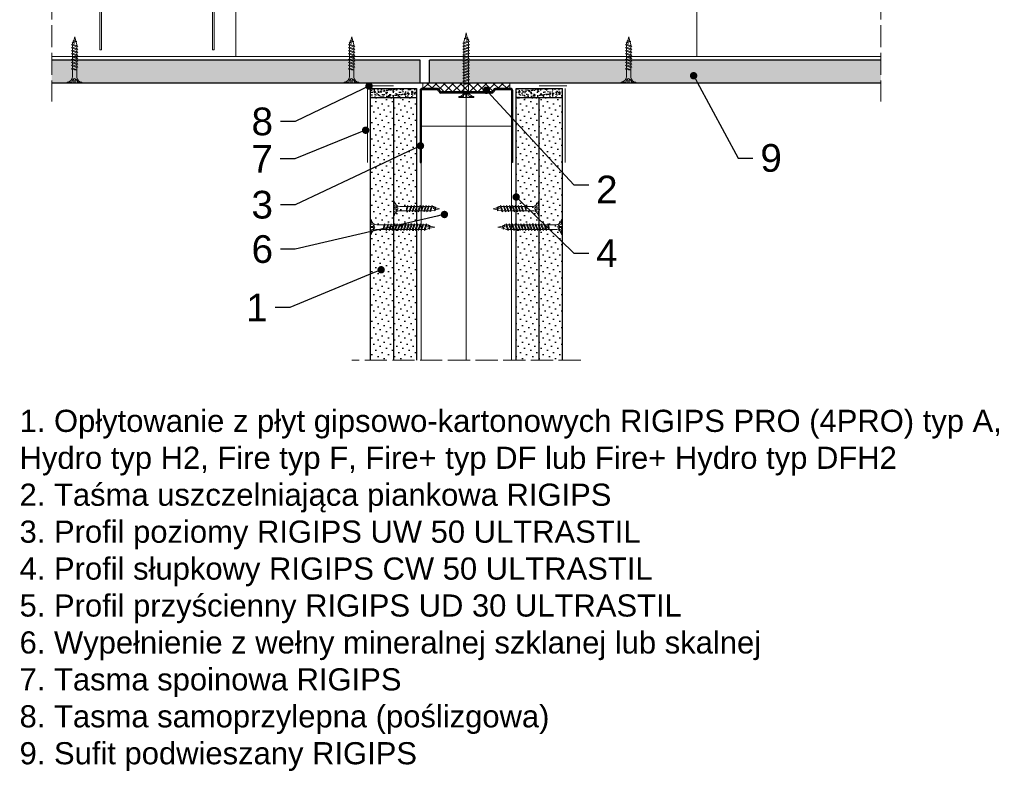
# Model space of a CAD drawing. Header units: millimetres. Extents: x -286 to 2487, y 401 to 2796.
# Tile 1 of 12: x -258 to 275, y 401 to 808. Entities that reach past the tile are written whole.
import ezdxf
from ezdxf import colors
from ezdxf.entities.mleader import LeaderData, LeaderLine
from ezdxf.math import Vec2, Vec3

# ---------------------------------------------------------------- set-up
doc = ezdxf.new("R2010")
doc.units = ezdxf.units.MM
doc.linetypes.add('ACAD_ISO02W100', pattern=[15, 12, -3])
for name, color, linetype, lineweight in [('_ISOVER WELNA', 7, 'BATTING', 9), ('_RIGIPS AKCESORIA', 7, 'Continuous', 18), ('_RIGIPS G-K', 7, 'Continuous', 25), ('_RIGIPS PROFIL', 7, 'Continuous', 18), ('KRESKOWANIE', 7, 'Continuous', 9), ('PRZERYWANA', 7, 'ACAD_ISO02W100', 9)]:
    doc.layers.add(name, color=color, linetype=linetype, lineweight=lineweight)
doc.styles.get("Standard").update_dxf_attribs({"font": 'arial.ttf'})
doc.linetypes.add('BATTING', pattern='A,0.00254,-2.54,[134,ltypeshp.shx,S=2.54,R=0,X=-2.54,Y=0],-5.08,[134,ltypeshp.shx,S=2.54,R=180,X=2.54,Y=0],-2.54', length=10.16254)
pattern_1 = [(225, (-2291.1555, -235.262), (1.122532, -3.367596), [0, -3.175])]
pattern_2 = [(225, (-2294.1555, -235.262), (1.122532, -3.367596), [0, -3.175])]

# ---------------------------------------------------------------- blocks, each defined once
blk = doc.blocks.new('TN 25')
at = {"layer": '_RIGIPS AKCESORIA'}
for p, q in [((0, -0.84), (0, 7.16)), ((0, 7.16), (0.46, 7.16)), ((0.46, 7.16), (0.46, 4.78)), ((0.46, 4.78), (0, 4.78)), ((0, 3.5), (1.77, 3.5)), ((0, 2.83), (1.77, 2.83)), ((0.46, 1.64), (0, 1.64)), ((0.46, -0.84), (0.46, 1.64)), ((1.77, 3.5), (1.77, 4.2)), ((1.77, 2.83), (1.77, 2.18)), ((3.02, 4.46), (8.47, 4.46)), ((7.49, 2.01), (3.55, 2.01)), ((7.12, 4.46), (7.12, 3.18)), ((8.03, 2.01), (7.12, 4.46)), ((7.12, 3.18), (7.65, 1.53)), ((7.65, 1.53), (8.03, 2.01)), ((9.41, 2.01), (8.03, 2.01)), ((8.47, 4.46), (8.79, 5)), ((9.61, 1.51), (8.47, 4.46)), ((8.79, 5), (9.93, 2.01)), ((9, 4.46), (10.1, 4.46)), ((9.93, 2.01), (9.61, 1.51)), ((11.04, 2.01), (9.93, 2.01)), ((10.1, 4.46), (10.41, 5)), ((11.23, 1.51), (10.1, 4.46)), ((10.41, 5), (11.56, 2.01)), ((10.62, 4.46), (11.67, 4.46)), ((11.56, 2.01), (11.23, 1.51)), ((12.61, 2.01), (11.56, 2.01)), ((11.67, 4.46), (11.99, 5)), ((12.81, 1.51), (11.67, 4.46)), ((11.99, 5), (13.14, 2.01)), ((12.2, 4.46), (13.21, 4.46)), ((13.14, 2.01), (12.81, 1.51)), ((14.15, 2.01), (13.14, 2.01)), ((13.21, 4.46), (13.52, 5)), ((14.34, 1.51), (13.21, 4.46)), ((13.52, 5), (14.67, 2.01)), ((13.73, 4.46), (14.8, 4.46)), ((14.67, 2.01), (14.34, 1.51)), ((15.74, 2.01), (14.67, 2.01)), ((14.8, 4.46), (15.12, 5)), ((15.94, 1.51), (14.8, 4.46)), ((15.12, 5), (16.26, 2.01)), ((15.33, 4.46), (16.42, 4.46)), ((16.26, 2.01), (15.94, 1.51)), ((17.36, 2.01), (16.26, 2.01)), ((16.42, 4.46), (16.73, 5)), ((17.55, 1.51), (16.42, 4.46)), ((16.73, 5), (17.88, 2.01)), ((16.94, 4.46), (17.99, 4.46)), ((17.88, 2.01), (17.55, 1.51)), ((18.93, 2.01), (17.88, 2.01)), ((17.99, 4.46), (18.31, 5)), ((19.13, 1.51), (17.99, 4.46)), ((18.31, 5), (19.45, 2.01)), ((18.52, 4.46), (19.68, 4.46)), ((19.45, 2.01), (19.13, 1.51)), ((19.45, 2.01), (20.62, 2.01)), ((19.68, 4.46), (20, 5)), ((20.82, 1.51), (19.68, 4.46)), ((20, 5), (21.14, 2.01)), ((20.21, 4.46), (20.7, 4.46)), ((20.7, 4.46), (22.28, 3.98)), ((21.14, 2.01), (20.82, 1.51)), ((21.14, 2.01), (21.81, 2.12)), ((21.85, 1.83), (21.67, 3.28)), ((21.67, 3.28), (22.14, 2.4)), ((22.14, 2.4), (21.85, 1.83)), ((22.7, 2.36), (22.14, 2.4)), ((22.28, 3.98), (22.56, 4.37)), ((22.7, 2.36), (22.28, 3.98)), ((22.56, 4.37), (23.03, 2.71)), ((23.03, 2.71), (22.7, 2.36)), ((22.71, 3.85), (25, 3.24)), ((25, 3.24), (23.03, 2.71)), ((0, -0.84), (0.46, -0.84))]:
    blk.add_line(p, q, dxfattribs=at)
for centre, major_axis, ratio, start_param, end_param in [((3.09, 7.67), (0.17, 3.2), 0.826134, 1.773653, 3.180586), ((-0.04, 0.9), (0, 3.93), 0.848176, -0.720942, -0.151112), ((3.37, -1.57), (0.28, 3.57), 0.832181, 0.035984, 1.430787), ((-2.73, 15.91), (0, 14.76), 0.848176, 3.399396, 3.475072), ((0.59, 4.62), (0, 2.81), 0.848176, 3.475072, 3.862535), ((1.66, 3.18), (0, 0.895), 0.848176, -1.552777, -0.720942), ((1.66, 3.18), (0, 0.895), 0.848176, 3.862535, 4.730408)]:
    blk.add_ellipse(centre, major_axis=major_axis, ratio=ratio, start_param=start_param, end_param=end_param, dxfattribs=at)
blk = doc.blocks.new('Lacznik krzyzowy (widok1)')
at = {"layer": '_RIGIPS AKCESORIA', "extrusion": (0, 0, -1)}
for p, q in [((2, 91.5), (60, 91.5)), ((0, 36.5), (0, 89.5)), ((1, 88.5), (1, 36.5)), ((2.08, 90.11), (3, 90.5)), ((3.61, 86.42), (2.08, 90.11)), ((3, 90.5), (4.53, 86.8)), ((4.53, 86.8), (3.61, 86.42)), ((14, 89.5, 30), (14, 90.5, 30)), ((48, 89.5, 30), (14, 89.5, 30)), ((48, 90.5, 30), (48, 89.5, 30)), ((57.47, 86.8), (59, 90.5)), ((58.39, 86.42), (57.47, 86.8)), ((59.92, 90.11), (58.39, 86.42)), ((59, 90.5), (59.92, 90.11)), ((61, 36.5), (61, 88.5)), ((62, 89.5), (62, 36.5)), ((1, 36.5), (0, 36.5)), ((62, 36.5), (61, 36.5))]:
    blk.add_line(p, q, dxfattribs=at)
at = {"layer": '_RIGIPS AKCESORIA'}
blk.add_line((59, 90.5), (3, 90.5), dxfattribs=at)
at = {"layer": '_RIGIPS AKCESORIA', "extrusion": (0, 0, -1)}
for centre, start, end in [((-2, 89.5), 0, 90), ((-60, 89.5), 90, 180), ((-3, 88.5), 0, 90), ((-3, 88.5), 0, 90), ((-59, 88.5), 90, 180), ((-59, 88.5), 90, 180)]:
    blk.add_arc(centre, 2, start, end, dxfattribs=at)
blk = doc.blocks.new('TN 35')
at = {"layer": '_RIGIPS AKCESORIA'}
for p, q in [((0, -0.84), (0, 7.16)), ((0, 7.16), (0.46, 7.16)), ((0.46, 7.16), (0.46, 4.78)), ((0.46, 4.78), (0, 4.78)), ((0, 3.5), (1.77, 3.5)), ((0, 2.83), (1.77, 2.83)), ((0.46, 1.64), (0, 1.64)), ((0.46, -0.84), (0.46, 1.64)), ((1.77, 3.5), (1.77, 4.2)), ((1.77, 2.83), (1.77, 2.18)), ((3.02, 4.46), (8.47, 4.46)), ((7.49, 2.01), (3.55, 2.01)), ((7.12, 4.46), (7.12, 3.18)), ((8.03, 2.01), (7.12, 4.46)), ((7.12, 3.18), (7.65, 1.53)), ((7.65, 1.53), (8.03, 2.01)), ((9.41, 2.01), (8.03, 2.01)), ((8.47, 4.46), (8.79, 5)), ((9.61, 1.51), (8.47, 4.46)), ((8.79, 5), (9.93, 2.01)), ((9, 4.46), (10.1, 4.46)), ((9.93, 2.01), (9.61, 1.51)), ((11.04, 2.01), (9.93, 2.01)), ((10.1, 4.46), (10.41, 5)), ((11.23, 1.51), (10.1, 4.46)), ((10.41, 5), (11.56, 2.01)), ((10.62, 4.46), (11.67, 4.46)), ((11.56, 2.01), (11.23, 1.51)), ((12.61, 2.01), (11.56, 2.01)), ((11.67, 4.46), (11.99, 5)), ((12.81, 1.51), (11.67, 4.46)), ((11.99, 5), (13.14, 2.01)), ((12.2, 4.46), (13.21, 4.46)), ((13.14, 2.01), (12.81, 1.51)), ((14.15, 2.01), (13.14, 2.01)), ((13.21, 4.46), (13.52, 5)), ((14.34, 1.51), (13.21, 4.46)), ((13.52, 5), (14.67, 2.01)), ((13.73, 4.46), (14.8, 4.46)), ((14.67, 2.01), (14.34, 1.51)), ((15.74, 2.01), (14.67, 2.01)), ((14.8, 4.46), (15.12, 5)), ((15.94, 1.51), (14.8, 4.46)), ((15.12, 5), (16.26, 2.01)), ((15.33, 4.46), (16.42, 4.46)), ((16.26, 2.01), (15.94, 1.51)), ((17.36, 2.01), (16.26, 2.01)), ((16.42, 4.46), (16.73, 5)), ((17.55, 1.51), (16.42, 4.46)), ((16.73, 5), (17.88, 2.01)), ((16.94, 4.46), (17.99, 4.46)), ((17.88, 2.01), (17.55, 1.51)), ((18.93, 2.01), (17.84, 2.01)), ((17.99, 4.46), (18.31, 5)), ((19.13, 1.51), (17.99, 4.46)), ((18.31, 5), (19.45, 2.01)), ((18.52, 4.46), (19.57, 4.46)), ((19.45, 2.01), (19.13, 1.51)), ((20.51, 2.01), (19.41, 2.01)), ((19.57, 4.46), (19.88, 5)), ((20.7, 1.51), (19.57, 4.46)), ((19.88, 5), (21.03, 2.01)), ((20.09, 4.46), (21.14, 4.46)), ((21.03, 2.01), (20.7, 1.51)), ((22.08, 2.01), (20.99, 2.01)), ((21.14, 4.46), (21.46, 5)), ((22.28, 1.51), (21.14, 4.46)), ((21.46, 5), (22.6, 2.01)), ((21.67, 4.46), (22.72, 4.46)), ((22.6, 2.01), (22.28, 1.51)), ((23.66, 2.01), (22.56, 2.01)), ((22.72, 4.46), (23.03, 5)), ((23.85, 1.51), (22.72, 4.46)), ((23.03, 5), (24.18, 2.01)), ((23.24, 4.46), (24.29, 4.46)), ((24.18, 2.01), (23.85, 1.51)), ((25.23, 2.01), (24.14, 2.01)), ((24.29, 4.46), (24.61, 5)), ((25.43, 1.51), (24.29, 4.46)), ((24.61, 5), (25.75, 2.01)), ((24.81, 4.46), (25.87, 4.46)), ((25.75, 2.01), (25.43, 1.51)), ((26.81, 2.01), (25.71, 2.01)), ((25.87, 4.46), (26.18, 5)), ((27, 1.51), (25.87, 4.46)), ((26.18, 5), (27.33, 2.01)), ((26.39, 4.46), (27.44, 4.46)), ((27.33, 2.01), (27, 1.51)), ((28.38, 2.01), (27.33, 2.01)), ((27.44, 4.46), (27.76, 5)), ((28.58, 1.51), (27.44, 4.46)), ((27.76, 5), (28.9, 2.01)), ((27.96, 4.46), (29.13, 4.46)), ((28.9, 2.01), (28.58, 1.51)), ((28.9, 2.01), (30.07, 2.01)), ((29.13, 4.46), (29.45, 5)), ((30.27, 1.51), (29.13, 4.46)), ((29.45, 5), (30.59, 2.01)), ((29.65, 4.46), (30.15, 4.46)), ((30.15, 4.46), (31.73, 3.98)), ((30.59, 2.01), (30.27, 1.51)), ((30.59, 2.01), (31.26, 2.12)), ((31.3, 1.83), (31.12, 3.28)), ((31.12, 3.28), (31.59, 2.4)), ((31.59, 2.4), (31.3, 1.83)), ((32.15, 2.36), (31.59, 2.4)), ((31.73, 3.98), (32.01, 4.37)), ((32.15, 2.36), (31.73, 3.98)), ((32.01, 4.37), (32.48, 2.71)), ((32.48, 2.71), (32.15, 2.36)), ((32.16, 3.85), (35, 3.24)), ((35, 3.24), (32.48, 2.71)), ((0, -0.84), (0.46, -0.84))]:
    blk.add_line(p, q, dxfattribs=at)
for centre, major_axis, ratio, start_param, end_param in [((3.09, 7.67), (0.17, 3.2), 0.826134, 1.773653, 3.180586), ((-0.04, 0.9), (0, 3.93), 0.848176, -0.720942, -0.151112), ((3.37, -1.57), (0.28, 3.57), 0.832181, 0.035984, 1.430787), ((-2.73, 15.91), (0, 14.76), 0.848176, 3.399396, 3.475072), ((0.59, 4.62), (0, 2.81), 0.848176, 3.475072, 3.862535), ((1.66, 3.18), (0, 0.895), 0.848176, -1.552777, -0.720942), ((1.66, 3.18), (0, 0.895), 0.848176, 3.862535, 4.730408)]:
    blk.add_ellipse(centre, major_axis=major_axis, ratio=ratio, start_param=start_param, end_param=end_param, dxfattribs=at)
blk = doc.blocks.new('UW 50 ULTRASTIL')
h = blk.add_hatch()
h.set_pattern_fill('ANSI31', color=256, scale=0.5, style=0)
h.paths.add_polyline_path([(-104.51, 0.56), (-104.18, 1.24, -0.286951), (-103.29, 1.8), (-82.41, 1.8), (-76.29, 1.8, -0.286951), (-75.39, 1.24), (-75.06, 0.56, 0.286951), (-74.16, 0), (-65.59, 0, 0.414214), (-64.79, 0.8), (-64.79, 40), (-65.34, 40), (-65.34, 0.8, -0.414214), (-65.59, 0.55), (-73.82, 0.55, -0.286951), (-74.72, 1.11), (-75.05, 1.79, 0.286951), (-75.94, 2.35), (-103.63, 2.35, 0.286951), (-104.53, 1.79), (-104.86, 1.11, -0.286951), (-105.76, 0.55), (-113.99, 0.55, -0.414214), (-114.24, 0.8), (-114.24, 40), (-114.79, 40), (-114.79, 0.8, 0.414214), (-113.99, 0), (-105.41, 0, 0.286951)])
for p, q in [((-114.79, 0.8), (-114.79, 40)), ((-114.79, 40), (-114.24, 40)), ((-114.24, 0.8), (-114.24, 40)), ((-65.34, 0.8), (-65.34, 40)), ((-64.79, 40), (-65.34, 40)), ((-64.79, 0.8), (-64.79, 40)), ((-113.99, 0.55), (-105.76, 0.55)), ((-113.99, 0), (-105.41, 0)), ((-104.86, 1.11), (-104.53, 1.79)), ((-104.51, 0.56), (-104.18, 1.24)), ((-103.63, 2.35), (-75.94, 2.35)), ((-103.29, 1.8), (-76.29, 1.8)), ((-75.06, 0.56), (-75.39, 1.24)), ((-74.72, 1.11), (-75.05, 1.79)), ((-74.16, 0), (-65.59, 0)), ((-73.82, 0.55), (-65.59, 0.55))]:
    blk.add_line(p, q)
for centre, radius, start, end in [((-113.99, 0.8), 0.8, 180, 270), ((-113.99, 0.8), 0.25, 180, 270), ((-105.76, 1.55), 1, 270, 334.0435), ((-105.41, 1), 1, 270, 334.0435), ((-103.63, 1.35), 1, 90, 154.0435), ((-103.29, 0.8), 1, 90, 154.0435), ((-76.29, 0.8), 1, 25.9565, 90), ((-75.94, 1.35), 1, 25.9565, 90), ((-74.16, 1), 1, 205.9565, 270), ((-73.82, 1.55), 1, 205.9565, 270), ((-65.59, 0.8), 0.8, 270, 0), ((-65.59, 0.8), 0.25, 270, 0)]:
    blk.add_arc(centre, radius, start, end)
blk = doc.blocks.new('_Dot')
at = {"color": 0, "linetype": 'ByBlock', "lineweight": -2}
blk.add_line((-0.5, 0), (-1, 0), dxfattribs=at)
at = {"color": 0, "linetype": 'ByBlock', "const_width": 0.5}
blk.add_lwpolyline([(-0.25, 0, 1), (0.25, 0, 1)], format="xyb", close=True, dxfattribs=at)

msp = doc.modelspace()

# ---------------------------------------------------------------- hatches: boundary and pattern name
at = {"layer": '_RIGIPS G-K'}
h = msp.add_hatch(dxfattribs=at)
h.set_pattern_fill('AR-SAND', color=256, scale=0.05, angle=180, style=0)
h.set_pattern_definition([(217.5, (1607.3943, 1896.8737), (0.0800016, -2.4470662), [0, -1.9304, 0, -2.159, 0, -2.06375]), (187.5, (1607.3943, 1896.8737), (-2.2476164, -3.5841255), [0, -1.0414, 0, -1.7399, 0, -0.66675]), (147.5, (1608.9564, 1896.8737), (-3.9549619, -0.007186), [0, -0.635, 0, -2.286, 0, -2.9845]), (137.5, (1608.9564, 1896.8737), (-3.817782, -1.1146466), [0, -0.3175, 0, -1.4986, 0, -1.7145])])
h.paths.add_polyline_path([(-67.88, 765.81), (-42.88, 765.81), (-42.88, 770.81), (-67.88, 770.81)])
h = msp.add_hatch(dxfattribs=at)
h.set_pattern_fill('AR-SAND', color=256, scale=0.05, angle=180, style=0)
h.set_pattern_definition([(217.5, (1610.3943, 1896.8737), (0.0800016, -2.4470662), [0, -1.9304, 0, -2.159, 0, -2.06375]), (187.5, (1610.3943, 1896.8737), (-2.2476164, -3.5841255), [0, -1.0414, 0, -1.7399, 0, -0.66675]), (147.5, (1611.9564, 1896.8737), (-3.9549619, -0.007186), [0, -0.635, 0, -2.286, 0, -2.9845]), (137.5, (1611.9564, 1896.8737), (-3.817782, -1.1146466), [0, -0.3175, 0, -1.4986, 0, -1.7145])])
h.paths.add_polyline_path([(11.12, 765.81), (36.12, 765.81), (36.12, 770.81), (11.12, 770.81)])
h = msp.add_hatch(dxfattribs=at)
h.set_pattern_fill('DOTS', color=256, scale=2, angle=225, style=0)
h.set_pattern_definition(pattern_2)
h.paths.add_polyline_path([(-67.88, 623.81), (-55.38, 623.81), (-55.38, 765.81), (-67.88, 765.81)])
h = msp.add_hatch(dxfattribs=at)
h.set_pattern_fill('DOTS', color=256, scale=2, angle=225, style=0)
h.set_pattern_definition(pattern_2)
h.paths.add_polyline_path([(-55.38, 623.81), (-42.88, 623.81), (-42.88, 765.81), (-55.38, 765.81)])
h = msp.add_hatch(dxfattribs=at)
h.set_pattern_fill('DOTS', color=256, scale=2, angle=225, style=0)
h.set_pattern_definition(pattern_1)
h.paths.add_polyline_path([(11.12, 623.81), (23.62, 623.81), (23.62, 765.81), (11.12, 765.81)])
h = msp.add_hatch(dxfattribs=at)
h.set_pattern_fill('DOTS', color=256, scale=2, angle=225, style=0)
h.set_pattern_definition(pattern_1)
h.paths.add_polyline_path([(23.62, 623.81), (36.12, 623.81), (36.12, 765.81), (23.62, 765.81)])
at = {"layer": 'KRESKOWANIE'}
h = msp.add_hatch(dxfattribs=at)
h.set_pattern_fill('DOTS', color=256, scale=2, angle=225, style=0)
h.set_pattern_definition([(225, (-559.5272, -968.1138), (1.122532, -3.367596), [0, -3.175])])
h.paths.add_polyline_path([(-40.88, 773.81), (-40.88, 786.31), (-240.38, 786.31), (-240.38, 773.81)])
h.paths.add_polyline_path([(-35.88, 786.31), (-35.88, 773.81), (208.62, 773.81), (208.62, 786.31)])
h = msp.add_hatch(dxfattribs=at)
h.set_pattern_fill('ANSI37', color=256, angle=270, style=0)
h.set_pattern_definition([(315, (1608.8943, 2207.9346), (2.245064, 2.245064), []), (45, (1608.8943, 2207.9346), (-2.245064, 2.245064), [])])
h.paths.add_polyline_path([(-39.48, 770.81), (-31.51, 770.81, -0.286951), (-30.61, 770.24), (-30.28, 769.57, 0.286951), (-29.38, 769.01), (-2.38, 769.01, 0.286951), (-1.48, 769.57), (-1.15, 770.24, -0.286951), (-0.26, 770.81), (7.72, 770.81), (7.72, 773.81), (-39.48, 773.81)])

# ---------------------------------------------------------------- linework, layer by layer
at = {"layer": '_ISOVER WELNA', "linetype": 'Continuous'}
for p, q in [((-140.63, 1150.25), (-140.63, 788.31)), ((108.87, 1150.25), (108.87, 788.31))]:
    msp.add_line(p, q, dxfattribs=at)
at = {"layer": '_ISOVER WELNA', "ltscale": 2.4}
msp.add_line((-15.88, 623.81), (-15.88, 768.46), dxfattribs=at)
at = {"layer": '_RIGIPS AKCESORIA'}
for p, q in [((-55.38, 772.31), (-70.38, 772.31)), ((-69.38, 770.81), (-69.38, 730.81)), ((23.62, 772.31), (38.62, 772.31)), ((37.62, 770.81), (37.62, 730.81))]:
    msp.add_line(p, q, dxfattribs=at)
at = {"layer": '_RIGIPS G-K'}
for p, q in [((-40.88, 786.31), (-240.38, 786.31)), ((-40.88, 773.81), (-40.88, 786.31)), ((208.62, 786.31), (-35.88, 786.31)), ((-35.88, 773.81), (-35.88, 786.31)), ((208.62, 773.81), (-240.38, 773.81)), ((-67.88, 770.81), (-67.88, 623.81)), ((-67.88, 770.81), (-42.88, 770.81)), ((-42.88, 770.81), (-42.88, 623.81)), ((11.12, 623.81), (11.12, 770.81)), ((11.12, 770.81), (36.12, 770.81)), ((36.12, 623.81), (36.12, 770.81)), ((-42.88, 765.81), (-67.88, 765.81)), ((-55.38, 765.81), (-55.38, 623.81)), ((36.12, 765.81), (11.12, 765.81)), ((23.62, 623.81), (23.62, 765.81))]:
    msp.add_line(p, q, dxfattribs=at)
at = {"layer": '_RIGIPS PROFIL'}
msp.add_line((-240.38, 788.31), (208.62, 788.31), dxfattribs=at)
at = {"layer": '_RIGIPS PROFIL', "lineweight": 9}
for p, q in [((-40.28, 750.41), (8.52, 750.41)), ((-40.28, 623.81), (-40.28, 750.41)), ((8.52, 623.81), (8.52, 750.41))]:
    msp.add_line(p, q, dxfattribs=at)
at = {"layer": '_RIGIPS PROFIL', "linetype": 'ByBlock', "lineweight": -2}
msp.add_line((42.39, 718.7), (50.39, 718.7), dxfattribs=at)
msp.add_lwpolyline([(-2.27, 767), (42.39, 718.7)], dxfattribs=at)
at = {"layer": 'KRESKOWANIE'}
for p, q in [((-39.48, 770.81), (-39.48, 773.81)), ((7.72, 770.81), (7.72, 773.81))]:
    msp.add_line(p, q, dxfattribs=at)
at = {"layer": 'PRZERYWANA'}
for p, q in [((-240.38, 1210.25), (-240.38, 763.81)), ((208.62, 1210.25), (208.62, 763.81)), ((46.12, 623.81), (-77.88, 623.81))]:
    msp.add_line(p, q, dxfattribs=at)

# ---------------------------------------------------------------- block references
msp.add_blockref('Lacznik krzyzowy (widok1)', (-214.38, 755.34))
for name, p, rotation in [('TN 35', (-12.71, 766.04), 90), ('UW 50 ULTRASTIL', (-105.67, 770.81), 180)]:
    msp.add_blockref(name, p, dxfattribs=dict(rotation=rotation))
at = {"layer": '_RIGIPS AKCESORIA', "xscale": -1}
for name, p, rotation in [('TN 25', (-231.18, 773.81), 270), ('TN 25', (-81.18, 773.81), 270), ('TN 25', (68.82, 773.81), 270), ('TN 25', (-55.38, 709.05), 180), ('TN 35', (-67.88, 699.05), 180)]:
    msp.add_blockref(name, p, dxfattribs=dict(at, rotation=rotation))
at = {"layer": '_RIGIPS AKCESORIA', "rotation": 180}
for name, p in [('TN 25', (23.62, 709.05)), ('TN 35', (36.12, 699.05))]:
    msp.add_blockref(name, p, dxfattribs=at)
at = {"layer": '_RIGIPS PROFIL', "lineweight": -2, "xscale": 4, "yscale": 4, "zscale": 4, "rotation": 132.7634657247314}
msp.add_blockref('_Dot', (-4.99, 769.94), dxfattribs=at)

# ---------------------------------------------------------------- texts
at = {"insert": (-257.8, 596.89), "char_height": 12, "width": 535.0108, "attachment_point": 1}
msp.add_mtext('1. Opłytowanie z płyt gipsowo-kartonowych RIGIPS PRO (4PRO) typ A, Hydro typ H2, Fire typ F, Fire+ typ DF lub Fire+ Hydro typ DFH2\\P2. Taśma uszczelniająca piankowa RIGIPS\\P3. Profil poziomy RIGIPS UW 50 ULTRASTIL\\P4. Profil słupkowy RIGIPS CW 50 ULTRASTIL\\P5. Profil przyścienny RIGIPS UD 30 ULTRASTIL\\P6. Wypełnienie z wełny mineralnej szklanej lub skalnej\\P7. Tasma spoinowa RIGIPS\\P8. Tasma samoprzylepna (poślizgowa)\\P9. Sufit podwieszany RIGIPS', dxfattribs=at)
at = {"layer": '_RIGIPS PROFIL', "insert": (54.39, 723.7), "char_height": 15, "attachment_point": 1}
msp.add_mtext('2', dxfattribs=at)

# ---------------------------------------------------------------- leaders
at = {"layer": '_RIGIPS PROFIL'}
ml = msp.add_multileader_mtext('Standard', dxfattribs=at)
ml.set_content('9', color=256)
ml.set_leader_properties()
ml.set_arrow_properties(name='DOT')
ml.build(insert=Vec2(0, 0))
ctx = ml.context
ctx.base_point, ctx.char_height, ctx.landing_gap_size, ctx.plane_origin = Vec3(139.35, 733.17), 15, 4, Vec3(107.2, 777.81)
notes = []
notes.append((ctx, [(0, (1, 1, 0), (131.35, 733.17), (1, 0), 8, [(0, [(107.2, 777.81)], 0, [])])]))
ctx.mtext.insert, ctx.mtext.flow_direction = Vec3(143.35, 740.8), 5
ml = msp.add_multileader_mtext('Standard', dxfattribs=at)
ml.set_content('8', color=256)
ml.set_leader_properties()
ml.set_arrow_properties(name='DOT')
ml.build(insert=Vec2(0, 0))
ctx = ml.context
ctx.base_point, ctx.char_height, ctx.landing_gap_size, ctx.plane_origin = Vec3(-134.43, 752.95), 15, 4, Vec3(-68.54, 772.24)
ctx.text_align_type = 2
notes.append((ctx, [(0, (1, 1, 0), (-108.55, 752.95), (-1, 0), 8, [(0, [(-68.54, 772.24)], 0, [])])]))
ctx.mtext.insert, ctx.mtext.alignment, ctx.mtext.flow_direction = Vec3(-120.55, 760.58), 3, 5
ml = msp.add_multileader_mtext('Standard', dxfattribs=at)
ml.set_content('7', color=256)
ml.set_leader_properties()
ml.set_arrow_properties(name='DOT')
ml.build(insert=Vec2(0, 0))
ctx = ml.context
ctx.base_point, ctx.char_height, ctx.landing_gap_size, ctx.plane_origin = Vec3(-134.37, 732.79), 15, 4, Vec3(-70.4, 748.3)
ctx.text_align_type = 2
notes.append((ctx, [(0, (1, 1, 0), (-108.66, 732.79), (-1, 0), 8, [(0, [(-70.4, 748.3)], 0, [])])]))
ctx.mtext.insert, ctx.mtext.alignment, ctx.mtext.flow_direction = Vec3(-120.66, 740.29), 3, 5
ml = msp.add_multileader_mtext('Standard', dxfattribs=at)
ml.set_content('3', color=256)
ml.set_leader_properties()
ml.set_arrow_properties(name='DOT')
ml.build(insert=Vec2(0, 0))
ctx = ml.context
ctx.base_point, ctx.char_height, ctx.landing_gap_size, ctx.plane_origin = Vec3(-134.41, 707.84), 15, 4, Vec3(-70.48, 733.05)
ctx.text_align_type = 2
notes.append((ctx, [(0, (1, 1, 0), (-108.59, 707.84), (-1, 0), 8, [(0, [(-40.7, 739.86)], 0, [])])]))
ctx.mtext.insert, ctx.mtext.alignment, ctx.mtext.flow_direction = Vec3(-120.59, 715.47), 3, 5
ml = msp.add_multileader_mtext('Standard', dxfattribs=at)
ml.set_content('4', color=256)
ml.set_leader_properties()
ml.set_arrow_properties(name='DOT')
ml.build(insert=Vec2(0, 0))
ctx = ml.context
ctx.base_point, ctx.char_height, ctx.landing_gap_size, ctx.plane_origin = Vec3(50.39, 681.68), 15, 4, Vec3(11.12, 712.12)
notes.append((ctx, [(0, (1, 1, 0), (42.39, 681.68), (1, 0), 8, [(0, [(11.12, 712.12)], 0, [])])]))
ctx.mtext.insert, ctx.mtext.flow_direction = Vec3(54.39, 689.18), 5
ml = msp.add_multileader_mtext('Standard', dxfattribs=at)
ml.set_content('6', color=256)
ml.set_leader_properties()
ml.set_arrow_properties(name='DOT')
ml.build(insert=Vec2(0, 0))
ctx = ml.context
ctx.base_point, ctx.char_height, ctx.landing_gap_size, ctx.plane_origin = Vec3(-134.44, 683.8), 15, 4, Vec3(-27.75, 702.66)
ctx.text_align_type = 2
notes.append((ctx, [(0, (1, 1, 0), (-108.54, 683.8), (-1, 0), 8, [(0, [(-27.75, 702.66)], 0, [])])]))
ctx.mtext.insert, ctx.mtext.alignment, ctx.mtext.flow_direction = Vec3(-120.54, 691.43), 3, 5
ml = msp.add_multileader_mtext('Standard', dxfattribs=at)
ml.set_content('1', color=256)
ml.set_leader_properties()
ml.set_arrow_properties(name='DOT')
ml.build(insert=Vec2(0, 0))
ctx = ml.context
ctx.base_point, ctx.char_height, ctx.landing_gap_size, ctx.plane_origin = Vec3(-132.98, 652.22), 15, 4, Vec3(-62, 672.72)
ctx.text_align_type = 2
notes.append((ctx, [(0, (1, 1, 0), (-111.45, 652.22), (-1, 0), 8, [(0, [(-62, 672.72)], 0, [])])]))
ctx.mtext.insert, ctx.mtext.alignment, ctx.mtext.flow_direction = Vec3(-123.45, 659.72), 3, 5
for ctx, leaders in notes:
    for number, flags, end, landing, length, lines in leaders:
        leader = LeaderData()
        leader.index, (leader.has_last_leader_line, leader.has_dogleg_vector, leader.attachment_direction) = number, flags
        leader.last_leader_point, leader.dogleg_vector, leader.dogleg_length = Vec3(end), Vec3(landing), length
        for number, points, colour, breaks in lines:
            line = LeaderLine()
            line.index, line.vertices, line.color, line.breaks = number, Vec3.list(points), colors.encode_raw_color(colour), breaks
            leader.lines.append(line)
        ctx.leaders.append(leader)

doc.saveas('drawing.dxf')
